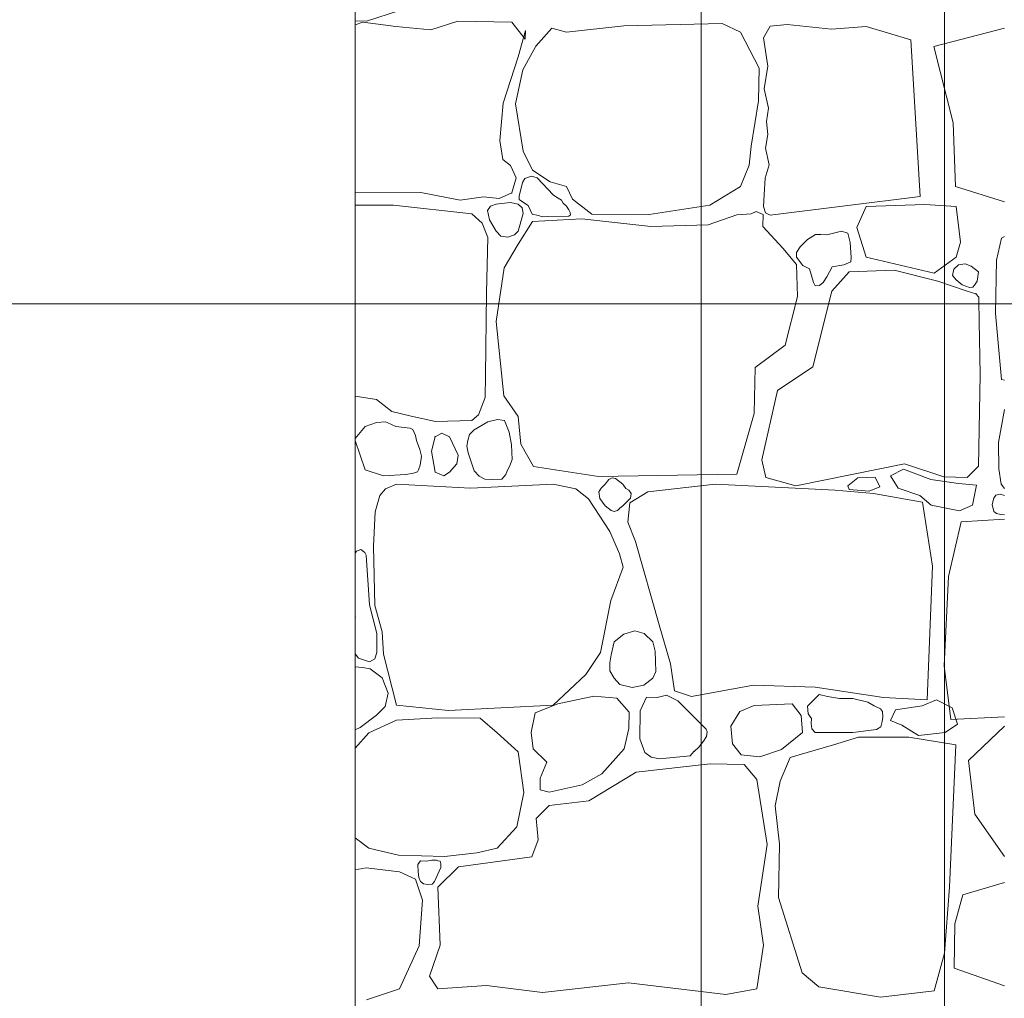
# Model space of a CAD drawing. Header units: millimetres. Extents: x -573548 to 674770, y -210017 to -47794.
# Tile 194 of 234: x 116542 to 118037, y -99537 to -98051. Entities that reach past the tile are written whole.
import ezdxf
from ezdxf.enums import TextEntityAlignment as Align

# ---------------------------------------------------------------- set-up
doc = ezdxf.new("R2010")
doc.units = ezdxf.units.MM
for name, color, linetype, lineweight in [('A.02 RZUT PIWNICY_is$0$_HATCH_Nr_pióra__18', 8, 'Continuous', 9), ('A.02 RZUT PIWNICY_is$0$OBRYS PARTERU#1_Nr_pióra__1', 8, 'Continuous', 9), ('A.02 RZUT PIWNICY_is$0$Structural - Bearing_Nr_pióra__21', 8, 'Continuous', 9), ('A.02 RZUT PIWNICY_is$0$Structural - Grid', 8, 'Continuous', 9), ('A.02 RZUT PIWNICY_is$0$Structural - Grid_Nr_pióra__17', 8, 'Continuous', 9)]:
    doc.layers.add(name, color=color, linetype=linetype, lineweight=lineweight)
doc.styles.add('A.02 RZUT PIWNICY_is$0$STYL_AUTOMATYCZNY_1', font='arial.ttf')

# ---------------------------------------------------------------- blocks, each defined once
blk = doc.blocks.new('*X48622')
at = {"layer": 'A.02 RZUT PIWNICY_is$0$_HATCH_Nr_pióra__18'}
for p, q in [((117688.9, -98037.1), (117638.9, -98053.6)), ((117638.9, -98053.6), (117621.8, -98052.9)), ((117633.2, -98054.8), (117621.8, -98059.1)), ((117683.5, -98061.4), (117633.2, -98054.8)), ((117736.4, -98066.4), (117683.5, -98061.4)), ((117777.6, -98053.6), (117736.4, -98066.4)), ((117859.4, -98054.8), (117777.6, -98053.6)), ((117879.6, -98080.8), (117859.4, -98054.8)), ((118029.4, -98060.6), (117942.3, -98070.1)), ((118178.9, -98056.9), (118029.4, -98060.6)), ((118206.5, -98070.1), (118178.9, -98056.9)), ((118251.5, -98061), (118241.5, -98078.5)), ((118277.5, -98058.4), (118251.5, -98061)), ((118344.8, -98065.6), (118277.5, -98058.4)), ((118397.7, -98061.4), (118344.8, -98065.6)), ((118465.2, -98081.6), (118397.7, -98061.4)), ((117868.9, -98107.7), (117880, -98067.6)), ((117880, -98067.6), (117879.6, -98080.8)), ((117920, -98063.9), (117896.1, -98091.2)), ((117942.3, -98070.1), (117920, -98063.9)), ((118235, -98124.6), (118206.5, -98070.1)), ((118500, -98092.1), (118607.3, -98064.1)), ((117896.1, -98091.2), (117876.3, -98127.1)), ((118241.5, -98078.5), (118248.2, -98121.9)), ((118479.6, -98319.4), (118465.2, -98081.6)), ((118529.5, -98207.8), (118500, -98092.1)), ((117846.2, -98177.8), (117868.9, -98107.7)), ((117876.3, -98127.1), (117865.1, -98178.7)), ((118233.8, -98174.1), (118235, -98124.6)), ((118248.2, -98121.9), (118242.7, -98156.1)), ((118242.7, -98156.1), (118249.4, -98185.3)), ((117841.2, -98234.4), (117846.2, -98177.8)), ((117865.1, -98178.7), (117876.7, -98250.9)), ((118223, -98243.1), (118233.8, -98174.1)), ((118249.4, -98185.3), (118246.1, -98205.5)), ((118246.1, -98205.5), (118248, -98225.3)), ((118533.3, -98304.5), (118529.5, -98207.8)), ((118248, -98225.3), (118244.4, -98246.1)), ((117845.7, -98263.3), (117841.2, -98234.4)), ((117876.7, -98250.9), (117890.7, -98279.8)), ((118219.7, -98272), (118223, -98243.1)), ((118244.4, -98246.1), (118250, -98271.4)), ((117857.3, -98272.4), (117845.7, -98263.3)), ((117866, -98291.4), (117857.3, -98272.4)), ((117890.7, -98279.8), (117917.6, -98297.5)), ((118206.5, -98304.2), (118219.7, -98272)), ((118250, -98271.4), (118244.2, -98292)), ((117859.4, -98314.1), (117866, -98291.4)), ((117875.6, -98298.4), (117870.4, -98319)), ((117879.3, -98292.2), (117875.6, -98298.4)), ((117889.4, -98288.6), (117879.3, -98292.2)), ((117898.1, -98291.3), (117889.4, -98288.6)), ((117922.4, -98316.9), (117898.1, -98291.3)), ((117917.6, -98297.5), (117942.3, -98304.2)), ((118244.2, -98292), (118242.4, -98317.3)), ((117621.8, -98313.8), (117721.1, -98313.6)), ((117721.1, -98313.6), (117780.9, -98325.2)), ((117840, -98322.7), (117859.4, -98314.1)), ((117942.3, -98304.2), (117951.8, -98323.6)), ((118160.3, -98332.6), (118206.5, -98304.2)), ((118607.3, -98327.8), (118533.3, -98304.5)), ((117780.9, -98325.2), (117816.4, -98320.3)), ((117816.4, -98320.3), (117840, -98322.7)), ((117856.8, -98328.8), (117835.8, -98331)), ((117869.3, -98331), (117856.8, -98328.8)), ((117870.4, -98319), (117870.7, -98324)), ((117870.7, -98324), (117873.9, -98326.9)), ((117873.9, -98326.9), (117884, -98333.1)), ((117927.5, -98320.7), (117922.4, -98316.9)), ((117934.7, -98325.2), (117927.5, -98320.7)), ((117937.2, -98329.8), (117934.7, -98325.2)), ((117942.4, -98334.2), (117937.2, -98329.8)), ((117951.8, -98323.6), (117981.1, -98346.3)), ((118242.4, -98317.3), (118241.5, -98335)), ((118251.5, -98347.9), (118479.6, -98319.4)), ((117679.8, -98332.6), (117621.8, -98332.9)), ((117798.7, -98345.8), (117679.8, -98332.6)), ((117827.3, -98334.4), (117822.7, -98341)), ((117822.7, -98341), (117825.6, -98355.1)), ((117835.8, -98331), (117827.3, -98334.4)), ((117875.3, -98336.6), (117869.3, -98331)), ((117869.3, -98372.3), (117876.8, -98345.6)), ((117876.8, -98345.6), (117875.3, -98336.6)), ((117884, -98333.1), (117890.5, -98346.4)), ((117946.1, -98339.6), (117942.4, -98334.2)), ((117948.2, -98344), (117946.1, -98339.6)), ((117948.3, -98347.2), (117948.2, -98344)), ((118067.8, -98347.1), (118160.3, -98332.6)), ((118230.3, -98342.2), (118222.9, -98346.1)), ((118240.9, -98346.8), (118230.3, -98342.2)), ((118241.5, -98335), (118244.4, -98344.3)), ((118244.4, -98344.3), (118251.5, -98347.9)), ((118397.7, -98335), (118383.3, -98366.6)), ((118486.6, -98331.6), (118397.7, -98335)), ((118533.9, -98335), (118486.6, -98331.6)), ((118540.6, -98388.7), (118533.9, -98335)), ((117814.6, -98359.9), (117798.7, -98345.8)), ((117823.1, -98381.6), (117814.6, -98359.9)), ((117825.6, -98355.1), (117835.8, -98372.3)), ((117890.7, -98357.4), (117869.3, -98391.7)), ((117890.5, -98346.4), (117899.8, -98348.4)), ((117965.9, -98353.3), (117890.7, -98357.4)), ((117899.8, -98348.4), (117905.4, -98350.6)), ((117905.4, -98350.6), (117913.6, -98350.1)), ((117913.6, -98350.1), (117945.9, -98349.2)), ((117945.9, -98349.2), (117948.3, -98347.2)), ((118070.7, -98365.2), (117965.9, -98353.3)), ((117981.1, -98346.3), (118067.8, -98347.1)), ((118201.2, -98347.5), (118157.8, -98362.4)), ((118222.9, -98346.1), (118201.2, -98347.5)), ((118240.4, -98365.2), (118240.9, -98346.8)), ((117835.8, -98372.3), (117842.6, -98380)), ((117863.5, -98377.9), (117869.3, -98372.3)), ((118157.8, -98362.4), (118070.7, -98365.2)), ((118270.9, -98397.9), (118240.4, -98365.2)), ((118360.2, -98372.3), (118337.8, -98378)), ((118369.5, -98375.4), (118360.2, -98372.3)), ((118373.2, -98389.3), (118369.5, -98375.4)), ((118383.3, -98366.6), (118397.7, -98411.7)), ((117820.9, -98465.7), (117823.1, -98381.6)), ((117842.6, -98380), (117853.4, -98381.1)), ((117853.4, -98381.1), (117863.5, -98377.9)), ((118308.5, -98385), (118297.3, -98396.1)), ((118320.6, -98377.3), (118308.5, -98385)), ((118328.4, -98377.2), (118320.6, -98377.3)), ((118337.8, -98378), (118328.4, -98377.2)), ((118374.7, -98412), (118373.2, -98389.3)), ((118533.9, -98411.7), (118540.6, -98388.7)), ((118602.8, -98382.6), (118595.6, -98416.1)), ((118607.3, -98380.5), (118602.8, -98382.6)), ((117869.3, -98391.7), (117847.8, -98428)), ((118291.6, -98423), (118270.9, -98397.9)), ((118297.3, -98396.1), (118291.5, -98404.8)), ((118291.5, -98404.8), (118291.6, -98411.7)), ((118291.6, -98411.7), (118301.4, -98424.4)), ((118363.8, -98423.2), (118374.3, -98418.8)), ((118374.3, -98418.8), (118374.7, -98412)), ((118397.7, -98411.7), (118500.8, -98436.2)), ((118500.8, -98436.2), (118533.9, -98411.7)), ((118595.6, -98416.1), (118594, -98497)), ((117847.8, -98428), (117835.8, -98509.3)), ((118293.2, -98471.3), (118291.6, -98423)), ((118301.4, -98424.4), (118311.4, -98429.4)), ((118311.4, -98429.4), (118317.6, -98449.9)), ((118338, -98441.7), (118346.1, -98426.2)), ((118371.6, -98433.8), (118345.2, -98463.5)), ((118346.1, -98426.2), (118363.8, -98423.2)), ((118440.2, -98431.3), (118371.6, -98433.8)), ((118506.2, -98448.2), (118440.2, -98431.3)), ((118528.7, -98439.6), (118530.4, -98429.9)), ((118530.4, -98429.9), (118537.7, -98423.2)), ((118537.7, -98423.2), (118547.7, -98422)), ((118547.7, -98422), (118556.9, -98425.2)), ((118556.9, -98425.2), (118568, -98433.7)), ((118568, -98433.7), (118566.1, -98448)), ((118317.6, -98449.9), (118319.8, -98455.4)), ((118326.4, -98454.5), (118332.1, -98450)), ((118332.1, -98450), (118338, -98441.7)), ((118550.8, -98463.5), (118506.2, -98448.2)), ((118533.9, -98445.9), (118528.7, -98439.6)), ((118543, -98453.7), (118533.9, -98445.9)), ((118566.1, -98448), (118561.8, -98454.2)), ((118345.2, -98463.5), (118316.3, -98578.3)), ((118319.8, -98455.4), (118326.4, -98454.5)), ((118554.2, -98457.7), (118543, -98453.7)), ((118564.2, -98467.2), (118550.8, -98463.5)), ((118559.2, -98457.1), (118554.2, -98457.7)), ((118561.8, -98454.2), (118559.2, -98457.1)), ((117819.6, -98591.3), (117820.9, -98465.7)), ((118274.6, -98545.2), (118293.2, -98471.3)), ((118568.4, -98472.3), (118564.2, -98467.2)), ((118568.6, -98476.3), (118568.4, -98472.3)), ((118569, -98510.1), (118568.6, -98476.3)), ((117835.8, -98509.3), (117847.4, -98622)), ((118570.6, -98589.8), (118569, -98510.1)), ((118594, -98497), (118602.8, -98597.3)), ((118228.8, -98579.1), (118274.6, -98545.2)), ((118227.2, -98648.8), (118228.8, -98579.1)), ((118316.3, -98578.3), (118262.7, -98614.2)), ((117818.8, -98624.8), (117819.6, -98591.3)), ((118568.1, -98728.9), (118570.6, -98589.8)), ((118602.8, -98597.3), (118607.3, -98598.3)), ((118262.7, -98614.2), (118239.1, -98719.4)), ((117621.8, -98622.5), (117654.2, -98628)), ((117654.2, -98628), (117677.1, -98646.2)), ((117808.8, -98651), (117818.8, -98624.8)), ((117847.4, -98622), (117868.9, -98653.8)), ((118607.3, -98643), (118598.6, -98693.2)), ((117677.1, -98646.2), (117706.8, -98653.1)), ((117706.8, -98653.1), (117743.5, -98661.4)), ((117743.5, -98661.4), (117798.7, -98659.6)), ((117798.7, -98659.6), (117808.8, -98651)), ((117837.8, -98658.3), (117823.2, -98661.6)), ((117848.1, -98659.7), (117837.8, -98658.3)), ((117852.3, -98669.9), (117848.1, -98659.7)), ((117868.9, -98653.8), (117873, -98695.5)), ((118201.2, -98741.3), (118227.2, -98648.8)), ((117636.5, -98668.7), (117621.8, -98687.2)), ((117654.1, -98662.6), (117636.5, -98668.7)), ((117667.4, -98661.6), (117654.1, -98662.6)), ((117670.3, -98662.9), (117667.4, -98661.6)), ((117683.5, -98668.7), (117670.3, -98662.9)), ((117705.1, -98671.2), (117683.5, -98668.7)), ((117709.1, -98673.2), (117705.1, -98671.2)), ((117713, -98682.3), (117709.1, -98673.2)), ((117802, -98674), (117795.2, -98681.1)), ((117823.2, -98661.6), (117802, -98674)), ((117855.3, -98677.6), (117852.3, -98669.9)), ((117714.5, -98690.1), (117713, -98682.3)), ((117743, -98684.3), (117737.6, -98706.2)), ((117753.1, -98678.9), (117743, -98684.3)), ((117764.8, -98684.3), (117753.1, -98678.9)), ((117778, -98712.4), (117764.8, -98684.3)), ((117795.2, -98681.1), (117792.6, -98690.1)), ((117858.8, -98696.4), (117855.3, -98677.6)), ((117621.8, -98690.1), (117636.5, -98734.3)), ((117719.7, -98703.6), (117714.5, -98690.1)), ((117722.3, -98713.7), (117719.7, -98703.6)), ((117792.6, -98690.1), (117791.3, -98698.8)), ((117791.3, -98698.8), (117792.9, -98708.7)), ((117859.8, -98718.6), (117858.8, -98696.4)), ((117873, -98695.5), (117892.4, -98729.3)), ((118598.6, -98693.2), (118599.1, -98732.9)), ((117720.1, -98727.6), (117722.3, -98713.7)), ((117737.6, -98706.2), (117743, -98738)), ((117776, -98725.6), (117778, -98712.4)), ((117792.9, -98708.7), (117802, -98735.9)), ((117856, -98729.6), (117859.8, -98718.6)), ((118239.1, -98719.4), (118245.3, -98746.3)), ((117636.5, -98734.3), (117664.5, -98743.8)), ((117716.1, -98737.4), (117717.8, -98734.3)), ((117717.8, -98734.3), (117720.1, -98727.6)), ((117764.8, -98738), (117776, -98725.6)), ((117852.3, -98735.9), (117856, -98729.6)), ((117892.4, -98729.3), (117991, -98744.6)), ((118290.7, -98758.6), (118455.9, -98725.6)), ((118454.3, -98733.5), (118434.2, -98743.8)), ((118495.6, -98749.2), (118454.3, -98733.5)), ((118455.9, -98725.6), (118515.3, -98745.4)), ((118550.8, -98746.3), (118568.1, -98728.9)), ((118599.1, -98732.9), (118602.4, -98756.1)), ((117664.5, -98743.8), (117698.4, -98741.7)), ((117698.4, -98741.7), (117710.3, -98739.6)), ((117710.3, -98739.6), (117716.1, -98737.4)), ((117743, -98738), (117756, -98743.5)), ((117756, -98743.5), (117764.8, -98738)), ((117802, -98735.9), (117809.7, -98744.2)), ((117809.7, -98744.2), (117818.4, -98748.9)), ((117818.4, -98748.9), (117830.8, -98749.1)), ((117830.8, -98749.1), (117844.5, -98748.8)), ((117844.5, -98748.8), (117847.3, -98745.4)), ((117847.3, -98745.4), (117850.3, -98741.4)), ((117850.3, -98741.4), (117852.3, -98735.9)), ((117991, -98744.6), (118201.2, -98741.3)), ((118006.5, -98749.1), (118001, -98756.2)), ((118011.8, -98746.8), (118006.5, -98749.1)), ((118017.1, -98747.9), (118011.8, -98746.8)), ((118027.8, -98756.2), (118017.1, -98747.9)), ((118245.3, -98746.3), (118290.7, -98758.6)), ((118369.5, -98759), (118384.7, -98746.8)), ((118384.7, -98746.8), (118411.2, -98745.8)), ((118411.2, -98745.8), (118418, -98760.5)), ((118434.2, -98743.8), (118446, -98762.5)), ((118537.8, -98755.1), (118495.6, -98749.2)), ((118515.3, -98745.4), (118550.8, -98746.3)), ((117667.8, -98763.6), (117659.2, -98773.5)), ((117684.3, -98756.2), (117667.8, -98763.6)), ((117796.6, -98762.4), (117684.3, -98756.2)), ((117922.4, -98756.2), (117796.6, -98762.4)), ((117956.8, -98763.6), (117922.4, -98756.2)), ((117975.8, -98778.5), (117956.8, -98763.6)), ((117995, -98762.3), (117991.5, -98767.7)), ((118001, -98756.2), (117995, -98762.3)), ((118032.4, -98762.7), (118027.8, -98756.2)), ((118037.3, -98765.2), (118032.4, -98762.7)), ((118168.1, -98756.2), (118066.2, -98768.1)), ((118350.2, -98765.2), (118168.1, -98756.2)), ((118371.9, -98764.4), (118369.5, -98759)), ((118401.9, -98766.9), (118371.9, -98764.4)), ((118418, -98760.5), (118401.9, -98766.9)), ((118446, -98762.5), (118478.9, -98773.3)), ((118565.2, -98758), (118537.8, -98755.1)), ((118558.9, -98788), (118565.2, -98758)), ((118602.4, -98756.1), (118607.3, -98762.9)), ((117659.2, -98773.5), (117652.1, -98798.3)), ((118008.4, -98828.4), (117975.8, -98778.5)), ((117991.5, -98767.7), (117993.3, -98778.1)), ((117993.3, -98778.1), (118001, -98789.2)), ((118027.8, -98789.2), (118039.6, -98777.7)), ((118040.4, -98770.5), (118037.3, -98765.2)), ((118066.2, -98768.1), (118038.5, -98784.7)), ((118039.6, -98777.7), (118040.4, -98770.5)), ((118408.4, -98770.6), (118350.2, -98765.2)), ((118483, -98783.8), (118408.4, -98770.6)), ((118478.9, -98773.3), (118496.1, -98788)), ((118591.5, -98777.8), (118588.7, -98787)), ((118594.3, -98772.8), (118591.5, -98777.8)), ((118601, -98771.7), (118594.3, -98772.8)), ((118607.3, -98773.6), (118601, -98771.7)), ((118001, -98789.2), (118010.3, -98796.5)), ((118019.9, -98796.5), (118023.3, -98792.9)), ((118023.3, -98792.9), (118027.8, -98789.2)), ((118038.5, -98784.7), (118035.6, -98814)), ((118498, -98880.8), (118483, -98783.8)), ((118496.1, -98788), (118539.2, -98796.8)), ((118539.2, -98796.8), (118558.9, -98788)), ((118588.7, -98787), (118591.5, -98798)), ((117652.1, -98798.3), (117649.3, -98850.3)), ((118010.3, -98796.5), (118015, -98797.9)), ((118015, -98797.9), (118019.9, -98796.5)), ((118591.5, -98798), (118595.5, -98801)), ((118595.5, -98801), (118602.2, -98802.5)), ((118602.2, -98802.5), (118607.3, -98802.8)), ((118035.6, -98814), (118047.4, -98843.2)), ((118541.8, -98813.5), (118522.4, -98896.4)), ((118607.3, -98809.5), (118541.8, -98813.5)), ((118022.8, -98862.3), (118008.4, -98828.4)), ((117649.3, -98850.3), (117651.3, -98940.7)), ((118047.4, -98843.2), (118083.1, -98969.6)), ((117623.5, -98858.1), (117621.8, -98861.2)), ((117630.1, -98855.7), (117623.5, -98858.1)), ((117636.4, -98859.9), (117630.1, -98855.7)), ((117638.1, -98864), (117636.4, -98859.9)), ((117643.4, -98939.6), (117638.1, -98864)), ((118028.6, -98882.1), (118022.8, -98862.3)), ((118009.6, -98932.8), (118028.6, -98882.1)), ((118490.1, -99083.5), (118498, -98880.8)), ((118522.4, -98896.4), (118515.9, -99032.1)), ((117654.7, -98983), (117643.4, -98939.6)), ((117651.3, -98940.7), (117662.5, -98980.3)), ((117993.9, -99012.1), (118009.6, -98932.8)), ((117621.8, -98957.9), (117621.9, -98958.4)), ((117621.9, -98958.4), (117621.8, -98958.8)), ((118083.1, -98969.6), (118100.4, -99029)), ((117654.5, -99012.1), (117654.7, -98983)), ((117662.5, -98980.3), (117664.5, -99014.6)), ((118029.4, -98983.8), (118014.8, -98995.7)), ((118046.4, -98978.9), (118029.4, -98983.8)), ((118060.2, -98983), (118046.4, -98978.9)), ((118073.5, -98995.7), (118060.2, -98983)), ((118014.8, -98995.7), (118010.1, -99015.2)), ((118077.3, -99010), (118073.5, -98995.7)), ((117621.8, -99014.1), (117626.5, -99020.7)), ((117651.6, -99021.4), (117654.5, -99012.1)), ((117664.5, -99014.6), (117684.3, -99091.8)), ((117971.6, -99045.5), (117993.9, -99012.1)), ((118010.1, -99015.2), (118008.2, -99027.3)), ((118077.8, -99025.7), (118077.3, -99010)), ((117632.7, -99034.8), (117621.8, -99033.5)), ((117626.5, -99020.7), (117643.1, -99025.8)), ((117643.1, -99025.8), (117651.6, -99021.4)), ((118008.2, -99027.3), (118008, -99039.7)), ((118077.9, -99040.6), (118077.8, -99025.7)), ((118100.4, -99029), (118106.2, -99069.9)), ((118515.9, -99032.1), (118525.9, -99113.8)), ((117644.4, -99036.7), (117632.7, -99034.8)), ((117662.8, -99050.5), (117644.4, -99036.7)), ((117922.4, -99091.8), (117971.6, -99045.5)), ((118008, -99039.7), (118014.8, -99050.9)), ((118073.5, -99050.9), (118077.9, -99040.6)), ((117671.7, -99073.8), (117662.8, -99050.5)), ((118014.8, -99050.9), (118023.5, -99060.3)), ((118023.5, -99060.3), (118042.1, -99064.9)), ((118042.1, -99064.9), (118059.8, -99061.5)), ((118059.8, -99061.5), (118073.5, -99050.9)), ((118132.2, -99078.6), (118226.3, -99061.2)), ((118226.3, -99061.2), (118320, -99064.5)), ((117667, -99094), (117671.7, -99073.8)), ((117984, -99078.2), (117929.1, -99089.7)), ((118019.1, -99081), (117984, -99078.2)), ((118094.3, -99076.7), (118079.9, -99080.4)), ((118111.6, -99085.2), (118094.3, -99076.7)), ((118106.2, -99069.9), (118132.2, -99078.6)), ((118320, -99064.5), (118423.7, -99080.2)), ((118326, -99075.8), (118320, -99081.5)), ((118339, -99078.9), (118326, -99075.8)), ((117684.3, -99091.8), (117763.2, -99100)), ((117763.2, -99100), (117922.4, -99091.8)), ((117929.1, -99089.7), (117894.9, -99103.3)), ((118037.7, -99102.5), (118019.1, -99081)), ((118063.7, -99079.8), (118054.4, -99100.4)), ((118079.9, -99080.4), (118063.7, -99079.8)), ((118154.5, -99128.1), (118111.6, -99085.2)), ((118227.2, -99092.2), (118205.7, -99101.3)), ((118285, -99089.7), (118227.2, -99092.2)), ((118298.6, -99107.5), (118285, -99089.7)), ((118320, -99081.5), (118308.5, -99093.4)), ((118356.8, -99081.8), (118339, -99078.9)), ((118377, -99081.5), (118356.8, -99081.8)), ((118399.9, -99087.5), (118377, -99081.5)), ((118409.7, -99092.9), (118399.9, -99087.5)), ((118419, -99097.5), (118409.7, -99092.9)), ((118423.7, -99080.2), (118490.1, -99083.5)), ((118442.1, -99099), (118482.4, -99092.9)), ((118482.4, -99092.9), (118504.1, -99083.9)), ((118504.1, -99083.9), (118528.2, -99096)), ((117629.3, -99125.7), (117653.7, -99106.9)), ((117653.7, -99106.9), (117667, -99094)), ((117894.9, -99103.3), (117888.6, -99133.2)), ((118037.3, -99127.3), (118037.7, -99102.5)), ((118054.4, -99100.4), (118053.8, -99143)), ((118205.7, -99101.3), (118191.9, -99123.6)), ((118300.9, -99133.4), (118298.6, -99107.5)), ((118308.5, -99093.4), (118309.5, -99105.2)), ((118309.5, -99105.2), (118314.3, -99112.2)), ((118422.5, -99101.4), (118419, -99097.5)), ((118422.6, -99109.9), (118422.5, -99101.4)), ((118434.3, -99115.2), (118442.1, -99099)), ((118528.2, -99096), (118536, -99120.6)), ((117684.3, -99114.5), (117642.2, -99133.9)), ((117747.1, -99111.2), (117684.3, -99114.5)), ((117811.5, -99111.6), (117747.1, -99111.2)), ((117837.1, -99133.9), (117811.5, -99111.6)), ((118314.3, -99112.2), (118314.1, -99119.5)), ((118314.1, -99119.5), (118315, -99127.9)), ((118419.8, -99124.6), (118421.7, -99116.5)), ((118421.7, -99116.5), (118422.6, -99109.9)), ((118451.7, -99122.4), (118434.3, -99115.2)), ((118477, -99138.1), (118451.7, -99122.4)), ((118536, -99120.6), (118517.3, -99133.3)), ((118525.9, -99113.8), (118607.3, -99109.7)), ((117621.8, -99129.2), (117629.3, -99125.7)), ((117642.2, -99133.9), (117621.8, -99156.9)), ((117869.3, -99162.8), (117837.1, -99133.9)), ((117888.6, -99133.2), (117892, -99158.2)), ((118030.1, -99157.9), (118037.3, -99127.3)), ((118156.1, -99132.4), (118154.5, -99128.1)), ((118155.1, -99139.5), (118156.1, -99132.4)), ((118191.9, -99123.6), (118194.6, -99150.4)), ((118268.9, -99159.1), (118300.9, -99133.4)), ((118315, -99127.9), (118320, -99133.5)), ((118320, -99133.5), (118377, -99133.5)), ((118377, -99133.5), (118413.3, -99129)), ((118413.3, -99129), (118419.8, -99124.6)), ((118517.3, -99133.3), (118477, -99138.1)), ((118607.3, -99123.8), (118552.7, -99175.7)), ((118053.8, -99143), (118061.3, -99163.8)), ((118143.4, -99155.7), (118150.3, -99146.5)), ((118150.3, -99146.5), (118155.1, -99139.5)), ((118194.6, -99150.4), (118207.8, -99167.3)), ((118347.7, -99152), (118307.7, -99163.6)), ((118385.7, -99140.5), (118347.7, -99152)), ((118424.1, -99140.5), (118385.7, -99140.5)), ((118462.5, -99140.5), (118424.1, -99140.5)), ((118533.4, -99152.2), (118462.5, -99140.5)), ((118524, -99368.3), (118533.4, -99152.2)), ((117877.9, -99224.3), (117869.3, -99162.8)), ((117892, -99158.2), (117912.6, -99178.5)), ((117996, -99195.8), (118030.1, -99157.9)), ((118061.3, -99163.8), (118070.9, -99170.8)), ((118130.2, -99168.7), (118136.5, -99161.6)), ((118136.4, -99161.9), (118143.4, -99155.7)), ((118207.8, -99167.3), (118236.2, -99170.2)), ((118236.2, -99170.2), (118268.9, -99159.1)), ((118307.7, -99163.6), (118282, -99171.3)), ((117912.6, -99178.5), (117902.3, -99202.8)), ((118160.7, -99180.9), (118048.4, -99193.3)), ((118070.9, -99170.8), (118083.9, -99173.1)), ((118083.9, -99173.1), (118130.2, -99168.7)), ((118212.3, -99181.8), (118160.7, -99180.9)), ((118231.3, -99204.8), (118212.3, -99181.8)), ((118282, -99171.3), (118266.9, -99207.2)), ((118552.7, -99175.7), (118562.5, -99257.5)), ((117966.3, -99212.7), (117996, -99195.8)), ((118048.4, -99193.3), (117976.2, -99237.1)), ((117902.3, -99202.8), (117902.7, -99220.2)), ((117915.9, -99223.9), (117966.3, -99212.7)), ((118247.4, -99303.1), (118231.3, -99204.8)), ((118266.9, -99207.2), (118259.4, -99244.8)), ((117866.8, -99276.7), (117877.9, -99224.3)), ((117902.7, -99220.2), (117915.9, -99223.9)), ((117976.2, -99237.1), (117915.9, -99244.1)), ((117915.9, -99244.1), (117896.5, -99263.9)), ((118259.4, -99244.8), (118265.9, -99302.9)), ((118562.5, -99257.5), (118607.3, -99321.6)), ((117896.5, -99263.9), (117899.4, -99296.1)), ((117837.1, -99308.9), (117866.8, -99276.7)), ((117621.8, -99293.3), (117642.2, -99308.9)), ((117899.4, -99296.1), (117889.9, -99322.1)), ((117642.2, -99308.9), (117687.2, -99319.6)), ((117757, -99321.7), (117806.1, -99315.9)), ((117806.1, -99315.9), (117837.1, -99308.9)), ((118232.9, -99397.2), (118247.4, -99303.1)), ((118265.9, -99302.9), (118264.3, -99383.6)), ((117687.2, -99319.6), (117757, -99321.7)), ((117720.8, -99327.9), (117716.9, -99333.7)), ((117729.7, -99328.6), (117720.8, -99327.9)), ((117738.1, -99326.9), (117729.7, -99328.6)), ((117745, -99327.1), (117738.1, -99326.9)), ((117747.1, -99327.9), (117745, -99327.1)), ((117750.5, -99328.4), (117747.1, -99327.9)), ((117751.5, -99332.5), (117750.5, -99328.4)), ((117751.7, -99338.2), (117751.5, -99332.5)), ((117889.9, -99322.1), (117778.5, -99337.4)), ((117621.8, -99342), (117638.1, -99338.6)), ((117638.1, -99338.6), (117688.9, -99344.8)), ((117688.9, -99344.8), (117713.2, -99356)), ((117716.9, -99333.7), (117717.4, -99344.7)), ((117717.4, -99344.7), (117718.2, -99353.5)), ((117742, -99359.7), (117751.7, -99338.2)), ((117778.5, -99337.4), (117747.1, -99367.9)), ((117713.2, -99356), (117724, -99387.7)), ((117718.2, -99353.5), (117720.8, -99359.7)), ((117720.8, -99359.7), (117725.2, -99362.8)), ((117738.3, -99363.4), (117742, -99359.7)), ((118607.3, -99361.1), (118544.4, -99379.9)), ((117725.2, -99362.8), (117732.1, -99364.3)), ((117732.1, -99364.3), (117738.3, -99363.4)), ((117747.1, -99367.9), (117750.8, -99456.3)), ((118516.2, -99468.5), (118524, -99368.3)), ((117724, -99387.7), (117718.6, -99457.1)), ((118264.3, -99383.6), (118300.2, -99498)), ((118544.4, -99379.9), (118531.9, -99424)), ((118241.6, -99456.3), (118232.9, -99397.2)), ((118531.9, -99424), (118531.1, -99491.2)), ((117718.6, -99457.1), (117688.9, -99522.7)), ((117750.8, -99456.3), (117734.3, -99503.3)), ((118231.3, -99522.7), (118241.6, -99456.3)), ((118500.6, -99525.3), (118516.2, -99468.5)), ((118531.1, -99491.2), (118607.3, -99517.8)), ((117734.3, -99503.3), (117747.1, -99522.7)), ((118300.2, -99498), (118325.8, -99519.4)), ((117688.9, -99522.7), (117638.9, -99539.2)), ((117747.1, -99522.7), (117821, -99517.4)), ((117821, -99517.4), (117906, -99528.1)), ((117906, -99528.1), (118036.5, -99513.2)), ((118036.5, -99513.2), (118184.2, -99531)), ((118184.2, -99531), (118231.3, -99522.7)), ((118325.8, -99519.4), (118419.1, -99535.1)), ((118419.1, -99535.1), (118500.6, -99525.3))]:
    blk.add_line(p, q, dxfattribs=at)
for p in [(117859.4, -98314.1), (118564.2, -98467.2), (117743, -98684.3), (117764.8, -98738), (118027.8, -98789.2)]:
    blk.add_point(p, dxfattribs=at)
blk = doc.blocks.new('A.02 RZUT PIWNICY_is$0$Wypełnienie_14_1')
at = {"layer": 'A.02 RZUT PIWNICY_is$0$_HATCH_Nr_pióra__18'}
blk.add_blockref('*X48622', (0, 0), dxfattribs=at)
blk = doc.blocks.new('A.02 RZUT PIWNICY_is$0$Standardowy znacznik osi_2')
at = {"layer": 'A.02 RZUT PIWNICY_is$0$Structural - Grid_Nr_pióra__17'}
blk.add_line((1000, 0), (17853.1, 0), dxfattribs=at)
at = {"layer": 'A.02 RZUT PIWNICY_is$0$Structural - Grid_Nr_pióra__17', "style": 'A.02 RZUT PIWNICY_is$0$STYL_AUTOMATYCZNY_1'}
for tag, p in [('AC_MarkerText_1_0', (5, -80)), ('AC_MarkerText_1_1', (19358.1, -80))]:
    blk.add_attdef(tag, text='', height=350, rotation=270, dxfattribs=at).set_placement(p, align=Align.TOP_CENTER)
blk = doc.blocks.new('A.02 RZUT PIWNICY_is$0$Standardowy znacznik osi_4')
at = {"layer": 'A.02 RZUT PIWNICY_is$0$Structural - Grid_Nr_pióra__17'}
blk.add_line((1000, 0), (42868.7, 0), dxfattribs=at)
at = {"layer": 'A.02 RZUT PIWNICY_is$0$Structural - Grid_Nr_pióra__17', "style": 'A.02 RZUT PIWNICY_is$0$STYL_AUTOMATYCZNY_1'}
for tag, p in [('AC_MarkerText_1_0', (-250, -335)), ('AC_MarkerText_1_1', (44118.7, -335))]:
    blk.add_attdef(tag, text='', height=350, rotation=180, dxfattribs=at).set_placement(p, align=Align.TOP_CENTER)
blk = doc.blocks.new('A.02 RZUT PIWNICY_is')
at = {"layer": 'A.02 RZUT PIWNICY_is$0$OBRYS PARTERU#1_Nr_pióra__1'}
blk.add_lwpolyline([(87547.3, -93022.2), (87547.3, -93622.2), (80856, -93622.2), (80856, -97482.2), (80306.7, -97482.2), (80306.7, -101132.2), (82397.3, -101132.2), (82397.3, -105082.2), (87537.3, -105082.2), (87537.3, -105471.8), (106939.7, -105472.5), (118516.4, -105372.5), (118516.4, -93022.2)], close=True, dxfattribs=at)
at = {"layer": 'A.02 RZUT PIWNICY_is$0$Structural - Bearing_Nr_pióra__21'}
blk.add_lwpolyline([(117621.8, -93967.8), (114233.3, -93967.8), (114233.3, -104498.1), (117621.8, -104498.1)], close=True, dxfattribs=at)
at = {"layer": 'A.02 RZUT PIWNICY_is$0$_HATCH_Nr_pióra__18'}
blk.add_blockref('A.02 RZUT PIWNICY_is$0$Wypełnienie_14_1', (0, 0), dxfattribs=at)
at = {"layer": 'A.02 RZUT PIWNICY_is$0$Structural - Grid', "zscale": 1000}
for name, p, rotation in [('A.02 RZUT PIWNICY_is$0$Standardowy znacznik osi_2', (118146.9, -108395.1), 90), ('A.02 RZUT PIWNICY_is$0$Standardowy znacznik osi_4', (121683.4, -98482.5), 180)]:
    blk.add_blockref(name, p, dxfattribs=dict(at, rotation=rotation))

msp = doc.modelspace()

# ---------------------------------------------------------------- block references
at = {"ltscale": 10}
msp.add_blockref('A.02 RZUT PIWNICY_is', (-570.2, 0), dxfattribs=at)

doc.saveas('drawing.dxf')
